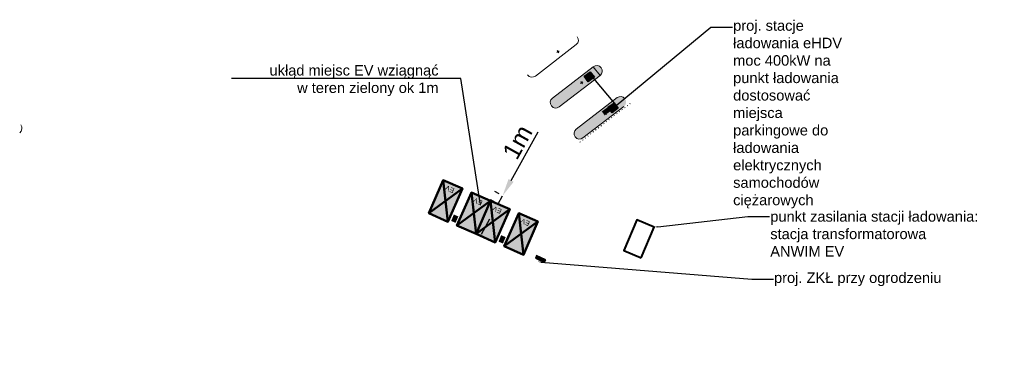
# Model space of a CAD drawing. Header units: millimetres. Extents: x 1788 to 1929, y 267 to 313.
import ezdxf
from ezdxf import colors
from ezdxf.entities.mleader import LeaderData, LeaderLine
from ezdxf.math import Vec2, Vec3

# ---------------------------------------------------------------- set-up
doc = ezdxf.new("R2010")
doc.units = ezdxf.units.MM
doc.linetypes.add('DOT2', pattern=[0.125, 0, -0.125])
for name, color, linetype in [('!!!_EV_miejsca ładowania', 3, 'Continuous'), ('a_2_obiekty', 7, 'Continuous'), ('a_4_komunikacja', 1, 'Continuous'), ('a_geomembrana_90', 90, 'DOT2'), ('Ładowarka', 7, 'Continuous')]:
    doc.layers.add(name, color=color, linetype=linetype)
doc.layers.add('ANWIM_E_Urządzenia', color=1, linetype='Continuous', lineweight=35)
doc.styles.get("Standard").update_dxf_attribs({"font": 'arial.ttf'})
doc.dimstyles.new('ISO-25', dxfattribs={"dimtxt": 2.5, "dimasz": 2.5, "dimexe": 1.25, "dimexo": 0.625, "dimtad": 1, "dimtxsty": 'Standard', "dimcen": 2.5, "dimadec": 0, "dimazin": 0, "dimtfac": 1, "dimtmove": 0, "dimatfit": 3, "dimfxl": 1, "dimarcsym": 0})

# ---------------------------------------------------------------- blocks, each defined once
blk = doc.blocks.new('EV3')
at = {"lineweight": 40, "true_color": 0xafd9aa}
h = blk.add_hatch(color=9, dxfattribs=at)
h.dxf.hatch_style = 1
h.paths.add_polyline_path([(0, -5.2), (3, -5.2), (3, 0), (0, 0)])
blk.add_line((0, -5.2), (3, -5.2))
at = {"color": 114, "lineweight": 40, "true_color": 0x139b48}
blk.add_lwpolyline([(0, -5.2), (3, -5.2), (3, 0), (0, 0)], close=True, dxfattribs=at)
at = {"layer": 'ANWIM_E_Urządzenia', "color": 7, "lineweight": 50, "true_color": 0xffffff}
for p, q in [((3, 0), (0, -5.2)), ((0, 0), (3, -5.2))]:
    blk.add_line(p, q, dxfattribs=at)
at = {"layer": 'ANWIM_E_Urządzenia', "color": 114, "lineweight": 40, "true_color": 0x139b48}
blk.add_lwpolyline([(0, 0), (3, 0), (3, -5.2), (0, -5.2)], close=True, dxfattribs=at)
at = {"layer": 'Ładowarka', "color": 7, "lineweight": 140, "true_color": 0xffffff, "insert": (0.97, -4.02), "char_height": 0.699, "attachment_point": 1}
blk.add_mtext_dynamic_manual_height_columns('EV', width=0.5853, gutter_width=3.5, heights=[0], dxfattribs=at)
blk = doc.blocks.new('ZKŁ_1')
h = blk.add_hatch(color=1)
h.dxf.hatch_style = 1
h.paths.add_polyline_path([(0, 0), (0, 0.38), (-1.32, 0.38), (-1.32, 0)])
at = {"color": 18, "lineweight": 30, "true_color": 0x000000}
blk.add_lwpolyline([(-1.32, 0), (0, 0), (0, 0.38), (-1.32, 0.38)], close=True, dxfattribs=at)
blk = doc.blocks.new('*D80')
at = {"color": 0, "lineweight": -2, "transparency": 16777216}
for p, q in [((1858.27, 290.43), (1862.16, 297.41)), ((1856.57, 288.51), (1855.96, 288.85)), ((1856.4, 287.06), (1857.06, 288.24)), ((1855.92, 287.33), (1855.31, 287.67)), ((1855.19, 284.88), (1853.97, 282.69))]:
    blk.add_line(p, q, dxfattribs=at)
at = {"color": 0, "transparency": 16777216}
for points in [[(1857.91, 290.63), (1858.64, 290.22), (1857.06, 288.24)], [(1854.82, 285.08), (1855.55, 284.67), (1856.4, 287.06)]]:
    blk.add_solid(points, dxfattribs=at)
at = {"layer": 'Defpoints', "color": 0, "transparency": 16777216}
for p in [(1857.06, 288.24), (1857.12, 288.21), (1856.46, 287.03)]:
    blk.add_point(p, dxfattribs=at)
at = {"color": 0, "transparency": 16777216, "insert": (1859.18, 295.93), "char_height": 2.5, "attachment_point": 5, "rotation": 60.9185}
blk.add_mtext('1m', dxfattribs=at)

msp = doc.modelspace()

# ---------------------------------------------------------------- hatches: boundary and pattern name
at = {"true_color": 0x999b37}
h = msp.add_hatch(color=55, dxfattribs=at)
h.dxf.hatch_style = 1
h.paths.add_polyline_path([(1871.03, 305.463, 0.4142136), (1871.177, 306.585, 0.4142191), (1870.055, 306.732), (1864.188, 302.222, 0.4142136), (1864.041, 301.1, 0.4142499), (1865.163, 300.953)])
h.paths.add_polyline_path([(1868.742, 305.355), (1869.625, 306.012), (1870.222, 305.209), (1869.339, 304.553)], flags=16)
at = {"true_color": 0xffffff}
h = msp.add_hatch(color=7, dxfattribs=at)
h.dxf.hatch_style = 1
h.paths.add_polyline_path([(1869.625, 306.012), (1868.742, 305.355), (1869.339, 304.553), (1870.222, 305.209)])
at = {"true_color": 0x999b37}
h = msp.add_hatch(color=55, dxfattribs=at)
h.dxf.hatch_style = 1
h.paths.add_polyline_path([(1874.443, 301.023, 0.4142136), (1874.59, 302.145, 0.4142202), (1873.468, 302.292), (1867.601, 297.782, 0.4142136), (1867.454, 296.66, 0.41425), (1868.576, 296.513)])
h.paths.add_polyline_path([(1872.155, 300.915), (1873.038, 301.572), (1873.635, 300.769), (1872.752, 300.113)], flags=16)
h = msp.add_hatch(color=5)
h.dxf.hatch_style = 1
h.paths.add_polyline_path([(1872.49, 300.333), (1872.08, 300.9), (1871.269, 300.314), (1871.679, 299.747)])
at = {"true_color": 0xffffff}
h = msp.add_hatch(color=7, dxfattribs=at)
h.dxf.hatch_style = 1
h.paths.add_polyline_path([(1873.038, 301.572), (1872.155, 300.915), (1872.752, 300.113), (1873.635, 300.769)])
h = msp.add_hatch(color=5)
h.dxf.hatch_style = 1
h.paths.add_polyline_path([(1850.718, 285.27), (1850.073, 285.542), (1849.684, 284.62), (1850.329, 284.348)])
h = msp.add_hatch(color=5)
h.dxf.hatch_style = 1
h.paths.add_polyline_path([(1857.499, 282.306), (1856.854, 282.578), (1856.465, 281.657), (1857.11, 281.385)])

# ---------------------------------------------------------------- linework, layer by layer
at = {"color": 1, "lineweight": 0}
for p, q in [((1867.617, 309.903), (1861.75, 305.393)), ((1870.055, 306.732), (1864.188, 302.222)), ((1871.03, 305.463), (1865.163, 300.953)), ((1873.468, 302.292), (1867.601, 297.782)), ((1874.443, 301.023), (1868.576, 296.513))]:
    msp.add_line(p, q, dxfattribs=at)
at = {"color": 242, "lineweight": 30, "true_color": 0xcd2027}
for points in [[(1868.742, 305.355), (1869.625, 306.012), (1870.222, 305.209), (1869.339, 304.553)], [(1872.155, 300.915), (1873.038, 301.572), (1873.635, 300.769), (1872.752, 300.113)]]:
    msp.add_lwpolyline(points, close=True, dxfattribs=at)
at = {"color": 6, "lineweight": 40}
msp.add_lwpolyline([(1876.916, 279.32), (1878.782, 283.742), (1876.294, 284.792), (1874.428, 280.37)], close=True, dxfattribs=at)
at = {"color": 1, "lineweight": 0}
for centre, start, end in [((1867.13, 310.537), 307.55014, 37.55014), ((1870.543, 306.097), 37.55014, 127.55014), ((1870.543, 306.097), 307.55014, 37.55014), ((1861.263, 306.027), 217.55014, 307.55014), ((1864.676, 301.587), 127.55014, 217.55014), ((1873.955, 301.658), 37.55014, 127.55014), ((1864.676, 301.587), 217.55014, 307.55014), ((1787.379, 297.906, 0), 307.55014, 37.55014), ((1868.089, 297.148), 127.55014, 217.55014), ((1868.089, 297.148), 217.55014, 307.55014)]:
    msp.add_arc(centre, 0.8, start, end, dxfattribs=at)
at = {"layer": 'a_2_obiekty', "color": 3, "lineweight": 0}
for p, q in [((1864.83, 308.77), (1865.148, 309.014)), ((1865.111, 308.733), (1864.867, 309.05)), ((1868.243, 304.33), (1868.56, 304.574)), ((1868.524, 304.293), (1868.28, 304.61)), ((1871.656, 299.89), (1871.973, 300.134)), ((1871.937, 299.854), (1871.693, 300.171))]:
    msp.add_line(p, q, dxfattribs=at)
at = {"layer": 'a_4_komunikacja', "lineweight": 0}
for p, q in [((1867.764, 311.025), (1867.764, 311.025)), ((1873.468, 302.292), (1867.601, 297.782))]:
    msp.add_line(p, q, dxfattribs=at)
at = {"layer": 'a_4_komunikacja', "color": 5, "lineweight": 0}
msp.add_line((1870.055, 306.732), (1871.03, 305.463), dxfattribs=at)
at = {"layer": 'a_geomembrana_90', "color": 90, "lineweight": 0, "ltscale": 3}
msp.add_line((1875.358, 301.474), (1867.905, 295.745), dxfattribs=at)

# ---------------------------------------------------------------- block references
at = {"layer": '!!!_EV_miejsca ładowania', "rotation": 156.3942426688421}
for p in [(1849.226, 284.514), (1853.258, 282.753), (1856.007, 281.551), (1860.039, 279.789)]:
    msp.add_blockref('EV3', p, dxfattribs=at)

# ---------------------------------------------------------------- next in the draw order: leaders
at = {"linetype": 'Continuous', "lineweight": 25}
ml = msp.add_multileader_mtext('Standard', dxfattribs=at)
ml.set_content('{\\C256;\\c0;punkt zasilania stacji ładowania:\\Pstacja transformatorowa\\PANWIM EV}', color=256)
ml.set_leader_properties()
ml.build(insert=Vec2(0, 0))
ml.multileader.update_dxf_attribs({"has_text_frame": 1, "text_right_attachment_type": 6, "dogleg_length": 6.199, "arrow_head_size": 0.5, "scale": 0.5})
ctx = ml.context
ctx.base_point, ctx.scale, ctx.char_height, ctx.arrow_head_size, ctx.landing_gap_size, ctx.plane_origin, ctx.plane_x_axis, ctx.plane_y_axis = Vec3(1895.319, 285.266), 0.5, 1.5, 0.5, 0.09, Vec3(1827.255, 191.312), Vec3(1, 0.0000491), Vec3(-0.0000491, 1)
ctx.right_attachment = 6
notes = []
notes.append((ctx, [(0, (1, 1, 0), (1892.219, 285.266), (1, 0.0000491), 3.099, [(2, [(1878.782, 283.742)], 0, [])])]))
ctx.mtext.insert, ctx.mtext.text_direction, ctx.mtext.rotation, ctx.mtext.defined_height, ctx.mtext.flow_direction = Vec3(1895.409, 286.016), Vec3(1, 0.0000491), 0.0000491, 5.255, 5
ctx.mtext.has_bg_fill, ctx.mtext.bg_color, ctx.mtext.bg_scale_factor, ctx.mtext.bg_transparency, ctx.mtext.use_window_bg_color = 1, -1023410167, 1.5, 0, 1
at = {"layer": 'ANWIM_E_Urządzenia', "color": 0, "linetype": 'Continuous', "lineweight": 25}
ml = msp.add_multileader_mtext('Standard', dxfattribs=at)
ml.set_content('ukłąd miejsc EV wziągnąć\\P w teren zielony ok 1m')
ml.set_leader_properties()
ml.build(insert=Vec2(0, 0))
ml.multileader.update_dxf_attribs({"has_text_frame": 1, "text_right_attachment_type": 6, "dogleg_length": 6.199, "arrow_head_size": 0.5, "scale": 0.5})
ctx = ml.context
ctx.base_point, ctx.scale, ctx.char_height, ctx.arrow_head_size, ctx.landing_gap_size, ctx.plane_origin = Vec3(1823.72, 305.993), 0.5, 1.5, 0.5, 0.09, Vec3(1870.999, 277.183)
ctx.right_attachment, ctx.text_align_type = 6, 2
notes.append((ctx, [(1, (1, 1, 0), (1851.071, 305.023), (-1, 0), 3.099, [(0, [(1853.907, 286.711)], 0, [])])]))
ctx.mtext.insert, ctx.mtext.alignment, ctx.mtext.flow_direction = Vec3(1847.881, 306.964), 3, 5
ctx.mtext.has_bg_fill, ctx.mtext.bg_color, ctx.mtext.bg_scale_factor, ctx.mtext.bg_transparency, ctx.mtext.use_window_bg_color = 1, -1023410167, 1.5, 0, 1
for ctx, leaders in notes:
    for number, flags, end, landing, length, lines in leaders:
        leader = LeaderData()
        leader.index, (leader.has_last_leader_line, leader.has_dogleg_vector, leader.attachment_direction) = number, flags
        leader.last_leader_point, leader.dogleg_vector, leader.dogleg_length = Vec3(end), Vec3(landing), length
        for number, points, colour, breaks in lines:
            line = LeaderLine()
            line.index, line.vertices, line.color, line.breaks = number, Vec3.list(points), colors.encode_raw_color(colour), breaks
            leader.lines.append(line)
        ctx.leaders.append(leader)

# ---------------------------------------------------------------- next in the draw order: dimensions: what is measured, and where the dimension line sits
dim = msp.add_aligned_dim(p1=(1856.464, 287.026), p2=(1857.12, 288.206), distance=0.072, text='1m', dimstyle='ISO-25')
dim.commit()
dim.dimension.update_dxf_attribs({"geometry": '*D80', "text_midpoint": (1859.18, 295.926)})

# ---------------------------------------------------------------- next in the draw order: leaders
at = {"color": 0, "linetype": 'Continuous', "lineweight": 30}
ml = msp.add_multileader_mtext('Standard', dxfattribs=at)
ml.set_content('proj. stacje ładowania eHDV\\Pmoc 400kW na punkt ładowania\\Pdostosować miejsca parkingowe do ładowania elektrycznych samochodów ciężarowych')
ml.set_leader_properties()
ml.build(insert=Vec2(0, 0))
ml.multileader.update_dxf_attribs({"has_text_frame": 1, "text_right_attachment_type": 6, "dogleg_length": 6.199, "arrow_head_size": 0.5, "scale": 0.5})
ctx = ml.context
ctx.base_point, ctx.scale, ctx.char_height, ctx.arrow_head_size, ctx.landing_gap_size, ctx.plane_origin = Vec3(1890, 312.409), 0.5, 1.5, 0.5, 0.09, Vec3(1886.594, 296.163)
ctx.right_attachment = 6
notes = []
notes.append((ctx, [(0, (1, 1, 0), (1886.9, 312.409), (1, 0), 3.099, [(1, [(1869.502, 305.691), (1873.339, 301.167)], 0, [])])]))
ctx.mtext.insert, ctx.mtext.width, ctx.mtext.flow_direction = Vec3(1890.09, 313.38), 31.3663, 5
ctx.mtext.has_bg_fill, ctx.mtext.bg_color, ctx.mtext.bg_scale_factor, ctx.mtext.bg_transparency, ctx.mtext.use_window_bg_color = 1, -1023410167, 1.5, 0, 1
at = {"layer": 'ANWIM_E_Urządzenia', "color": 0, "linetype": 'Continuous', "lineweight": 25}
ml = msp.add_multileader_mtext('Standard', dxfattribs=at)
ml.set_content('proj. ZKŁ przy ogrodzeniu')
ml.set_leader_properties()
ml.build(insert=Vec2(0, 0))
ml.multileader.update_dxf_attribs({"has_text_frame": 1, "text_right_attachment_type": 6, "dogleg_length": 6.199, "arrow_head_size": 0.5, "scale": 0.5})
ctx = ml.context
ctx.base_point, ctx.scale, ctx.char_height, ctx.arrow_head_size, ctx.landing_gap_size, ctx.plane_origin = Vec3(1895.859, 276.266), 0.5, 1.5, 0.5, 0.09, Vec3(1879.191, 269.248)
ctx.right_attachment = 6
notes.append((ctx, [(0, (1, 1, 0), (1892.76, 276.266), (1, 0), 3.099, [(0, [(1862.099, 278.776)], 0, [])])]))
ctx.mtext.insert, ctx.mtext.flow_direction = Vec3(1895.949, 277.237), 5
ctx.mtext.has_bg_fill, ctx.mtext.bg_color, ctx.mtext.bg_scale_factor, ctx.mtext.bg_transparency, ctx.mtext.use_window_bg_color = 1, -1023410167, 1.5, 0, 1
for ctx, leaders in notes:
    for number, flags, end, landing, length, lines in leaders:
        leader = LeaderData()
        leader.index, (leader.has_last_leader_line, leader.has_dogleg_vector, leader.attachment_direction) = number, flags
        leader.last_leader_point, leader.dogleg_vector, leader.dogleg_length = Vec3(end), Vec3(landing), length
        for number, points, colour, breaks in lines:
            line = LeaderLine()
            line.index, line.vertices, line.color, line.breaks = number, Vec3.list(points), colors.encode_raw_color(colour), breaks
            leader.lines.append(line)
        ctx.leaders.append(leader)

# ---------------------------------------------------------------- next in the draw order: block references
at = {"xscale": 1.1, "yscale": 1.1, "zscale": 1.1, "rotation": 154.577051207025}
msp.add_blockref('ZKŁ_1', (1861.932, 279.675), dxfattribs=at)

doc.saveas('drawing.dxf')
